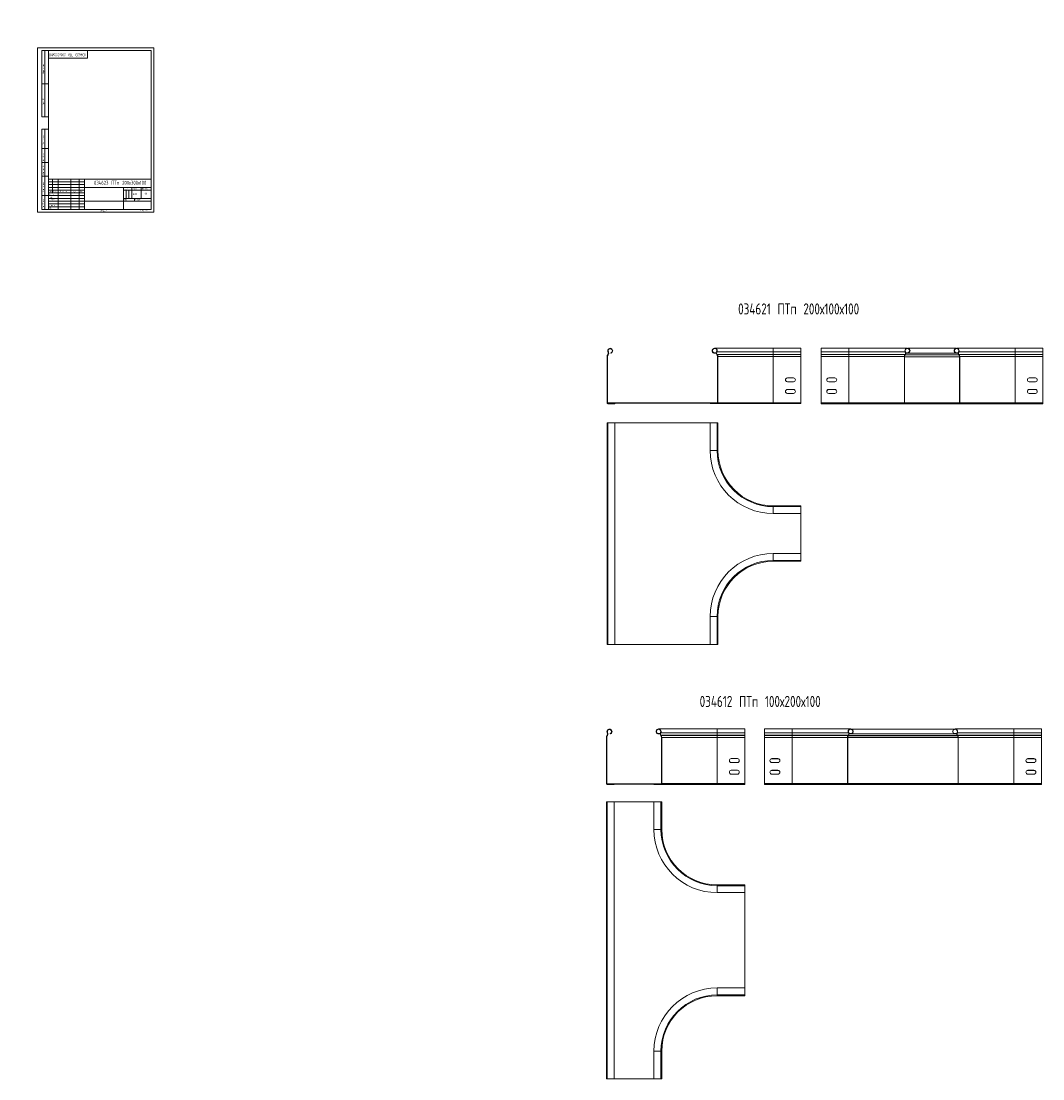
# Model space of a CAD drawing. Header units: millimetres. Extents: x -30 to 5502, y -3600 to 345.
# Tile 2 of 5: x -30 to 1814, y -1564 to 345. Entities that reach past the tile are written whole.
import ezdxf

# ---------------------------------------------------------------- set-up
doc = ezdxf.new("R2010")
doc.units = ezdxf.units.MM
doc.layers.add('ОСЕВЫЕ', color=7, linetype='Continuous')
doc.styles.add('SLDTEXTSTYLE0', font='TXT', dxfattribs={"width": 0.7, "bigfont": 'bigfont'})
doc.styles.add('SLDTEXTSTYLE1', font='TXT', dxfattribs={"width": 0.605})
doc.styles.add('SLDTEXTSTYLE2', font='TXT', dxfattribs={"width": 0.605, "bigfont": 'bigfont'})
doc.styles.add('SLDTEXTSTYLE3', font='TXT', dxfattribs={"width": 0.582204, "bigfont": 'bigfont'})
doc.styles.add('SLDTEXTSTYLE4', font='TXT', dxfattribs={"width": 0.582204})

# ---------------------------------------------------------------- blocks, each defined once
blk = doc.blocks.new('SW_NOTE_0')
at = {"color": 0, "linetype": 'Continuous', "lineweight": 0, "attachment_point": 1}
for s, insert, char_height, style in [('\\M+18449\\M+18478\\M+1847D', (0, 3.2), 2.5, 'SLDTEXTSTYLE3'), ('.', (5.7, 2.3), 1.59, 'SLDTEXTSTYLE4')]:
    blk.add_mtext(s, dxfattribs=dict(at, insert=insert, char_height=char_height, style=style))

msp = doc.modelspace()

# ---------------------------------------------------------------- linework, layer by layer
at = {"color": 7, "linetype": 'Continuous', "lineweight": 15}
for p, q in [((8, 172), (8, 292)), ((20, 292), (8, 292)), ((8, 172), (8, 292)), ((13, 172), (13, 292)), ((13, 172), (13, 292)), ((20, 292), (20, 5)), ((205, 292), (20, 292)), ((20, 292), (20, 5)), ((90, 278), (90, 292)), ((205, 5), (205, 292)), ((20, 278), (90, 278)), ((8, 232), (20, 232)), ((20, 232), (8, 232)), ((8, 172), (20, 172)), ((8, 5), (8, 150)), ((8, 150), (20, 150)), ((13, 5), (13, 150)), ((20, 115), (8, 115)), ((20, 90), (8, 90)), ((20, 65), (8, 65)), ((20, 60), (205, 60)), ((20, 60), (20, 5)), ((27, 35), (27, 60)), ((37, 60), (37, 5)), ((60, 60), (60, 5)), ((75, 60), (75, 5)), ((85, 60), (85, 5)), ((20, 40), (85, 40)), ((85, 45), (205, 45)), ((155, 45), (155, 5)), ((155, 40), (205, 40)), ((170, 45), (170, 25)), ((187, 45), (187, 25)), ((8, 30), (20, 30)), ((20, 35), (85, 35)), ((85, 20), (205, 20)), ((155, 25), (205, 25)), ((175, 25), (175, 20)), ((8, 5), (20, 5)), ((20, 5), (205, 5)), ((1327.8, -245.3), (1222.1, -245.3)), ((1377.8, -245.3), (1327.8, -245.3)), ((1377.8, -252.1), (1377.8, -245.3)), ((1464.3, -245.3), (1414.3, -245.3)), ((1414.3, -252.1), (1414.3, -245.3)), ((1570, -245.3), (1464.3, -245.3)), ((1657.4, -245.4), (1571.1, -245.4)), ((1764.3, -245.3), (1658.6, -245.3)), ((1814.3, -245.3), (1764.3, -245.3)), ((1814.3, -252.1), (1814.3, -245.3)), ((1028.5, -260.6), (1027.8, -260.6)), ((1027.8, -260.6), (1027.8, -343.9)), ((1028.5, -260.6), (1028.5, -343.9)), ((1029.3, -256.6), (1029, -257)), ((1029, -257), (1029.5, -257.4)), ((1029.8, -257), (1029.3, -256.6)), ((1029.5, -252.2), (1030.1, -251.9)), ((1029.8, -257), (1029.5, -257.4)), ((1035.1, -254.3), (1034.8, -253.6)), ((1220.6, -254.1), (1220.7, -253.6)), ((1220.6, -254.1), (1225, -254.1)), ((1220.7, -253.6), (1225, -253.6)), ((1226.1, -252.1), (1225.6, -251.8)), ((1226.4, -256.4), (1225.9, -256.8)), ((1226.2, -257.2), (1225.9, -256.8)), ((1226.1, -252.1), (1327.8, -252.1)), ((1226.6, -256.9), (1226.2, -257.2)), ((1226.6, -256.9), (1226.4, -256.4)), ((1226.4, -256.4), (1327.8, -256.4)), ((1226.6, -256.9), (1327.8, -256.9)), ((1227.8, -260.4), (1227.3, -260.4)), ((1227.3, -343.8), (1227.3, -260.4)), ((1227.8, -343.8), (1227.8, -260.4)), ((1227.8, -260.4), (1327.8, -260.4)), ((1327.8, -256.4), (1327.8, -252.1)), ((1327.8, -252.1), (1377.8, -252.1)), ((1327.8, -256.9), (1327.8, -256.4)), ((1327.8, -256.4), (1377.8, -256.4)), ((1327.8, -260.4), (1327.8, -256.9)), ((1327.8, -256.9), (1377.8, -256.9)), ((1327.8, -343.8), (1327.8, -260.4)), ((1327.8, -260.4), (1377.8, -260.4)), ((1377.8, -256.4), (1377.8, -252.1)), ((1377.8, -256.9), (1377.8, -256.4)), ((1377.8, -260.4), (1377.8, -256.9)), ((1377.8, -343.8), (1377.8, -260.4)), ((1414.3, -252.1), (1464.3, -252.1)), ((1414.3, -256.4), (1414.3, -252.1)), ((1414.3, -256.9), (1414.3, -256.4)), ((1414.3, -256.4), (1464.3, -256.4)), ((1414.3, -260.4), (1414.3, -256.9)), ((1414.3, -256.9), (1464.3, -256.9)), ((1414.3, -343.8), (1414.3, -260.4)), ((1414.3, -260.4), (1464.3, -260.4)), ((1464.3, -256.4), (1464.3, -252.1)), ((1464.3, -252.1), (1566, -252.1)), ((1464.3, -256.9), (1464.3, -256.4)), ((1464.3, -256.4), (1565.7, -256.4)), ((1464.3, -260.4), (1464.3, -256.9)), ((1464.3, -256.9), (1565.4, -256.9)), ((1464.3, -260.4), (1564.3, -260.4)), ((1464.3, -343.8), (1464.3, -260.4)), ((1564.3, -260.4), (1564.8, -260.4)), ((1564.3, -343.8), (1564.3, -260.4)), ((1564.8, -343.8), (1564.8, -260.4)), ((1565.4, -256.9), (1565.7, -256.4)), ((1565.4, -256.9), (1565.9, -257.2)), ((1565.7, -256.4), (1566.2, -256.8)), ((1565.9, -257.2), (1566.2, -256.8)), ((1566, -252.1), (1566.5, -251.8)), ((1567, -253.6), (1571.3, -253.6)), ((1567.1, -254.1), (1571.5, -254.1)), ((1567.1, -254.3), (1661.5, -254.3)), ((1571.5, -254.1), (1571.3, -253.6)), ((1657, -254.1), (1657.2, -253.6)), ((1657, -254.1), (1661.5, -254.1)), ((1657.2, -253.6), (1661.5, -253.6)), ((1662.6, -252.1), (1662.1, -251.8)), ((1662.8, -256.4), (1662.4, -256.8)), ((1662.7, -257.2), (1662.4, -256.8)), ((1662.6, -252.1), (1764.3, -252.1)), ((1663.1, -256.9), (1662.7, -257.2)), ((1663.1, -256.9), (1662.8, -256.4)), ((1662.8, -256.4), (1764.3, -256.4)), ((1663.1, -256.9), (1764.3, -256.9)), ((1664.3, -260.4), (1663.7, -260.4)), ((1663.7, -343.8), (1663.7, -260.4)), ((1664.3, -343.8), (1664.3, -260.4)), ((1664.3, -260.4), (1764.3, -260.4)), ((1764.3, -256.4), (1764.3, -252.1)), ((1764.3, -252.1), (1814.3, -252.1)), ((1764.3, -256.9), (1764.3, -256.4)), ((1764.3, -256.4), (1814.3, -256.4)), ((1764.3, -260.4), (1764.3, -256.9)), ((1764.3, -256.9), (1814.3, -256.9)), ((1764.3, -343.8), (1764.3, -260.4)), ((1764.3, -260.4), (1814.3, -260.4)), ((1814.3, -256.4), (1814.3, -252.1)), ((1814.3, -256.9), (1814.3, -256.4)), ((1814.3, -260.4), (1814.3, -256.9)), ((1814.3, -343.8), (1814.3, -260.4)), ((1364.3, -298.8), (1353.3, -298.8)), ((1427.8, -298.8), (1438.8, -298.8)), ((1438.8, -298.9), (1427.8, -298.9)), ((1800.8, -298.8), (1789.8, -298.8)), ((1800.8, -298.9), (1789.8, -298.9)), ((1353.3, -305.8), (1364.3, -305.8)), ((1364.3, -319.8), (1353.3, -319.8)), ((1438.8, -305.8), (1427.8, -305.8)), ((1427.8, -319.8), (1438.8, -319.8)), ((1438.8, -319.9), (1427.8, -319.9)), ((1789.8, -305.8), (1800.8, -305.8)), ((1800.8, -319.8), (1789.8, -319.8)), ((1800.8, -319.9), (1789.8, -319.9)), ((1353.3, -326.8), (1364.3, -326.8)), ((1438.8, -326.8), (1427.8, -326.8)), ((1789.8, -326.8), (1800.8, -326.8)), ((1027.8, -343.9), (1028.5, -343.9)), ((1029.3, -344), (1029.3, -344.7)), ((1029.3, -344), (1226.3, -344)), ((1029.3, -344.7), (1029.3, -345.4)), ((1029.3, -344.7), (1041.8, -344.7)), ((1029.3, -344.7), (1226.3, -344.7)), ((1029.3, -345.4), (1041.8, -345.4)), ((1041.8, -344.7), (1041.8, -345.4)), ((1213.8, -345.3), (1213.8, -344.7)), ((1213.8, -344.7), (1226.3, -344.7)), ((1213.8, -345.3), (1226.3, -345.3)), ((1226.3, -344), (1226.3, -344.7)), ((1226.3, -344), (1227.2, -344)), ((1226.3, -345.3), (1226.3, -344.7)), ((1226.3, -345.3), (1327.8, -345.3)), ((1227.8, -343.8), (1227.3, -343.8)), ((1227.8, -343.8), (1327.8, -343.8)), ((1327.8, -345.3), (1327.8, -343.8)), ((1327.8, -343.8), (1377.8, -343.8)), ((1327.8, -345.3), (1377.8, -345.3)), ((1377.8, -345.3), (1377.8, -343.8)), ((1414.3, -345.3), (1414.3, -343.8)), ((1414.3, -343.8), (1464.3, -343.8)), ((1414.3, -345.3), (1464.3, -345.3)), ((1414.3, -345.3), (1414.3, -345.4)), ((1414.3, -345.4), (1814.3, -345.4)), ((1464.3, -343.8), (1564.3, -343.8)), ((1464.3, -345.3), (1464.3, -343.8)), ((1464.3, -345.3), (1565.8, -345.3)), ((1564.3, -343.8), (1564.8, -343.8)), ((1564.9, -344), (1565.8, -344)), ((1565.8, -344), (1565.8, -344.7)), ((1565.8, -344), (1662.8, -344)), ((1578.3, -344.7), (1565.8, -344.7)), ((1565.8, -345.3), (1565.8, -344.7)), ((1565.8, -344.7), (1662.8, -344.7)), ((1578.3, -345.3), (1565.8, -345.3)), ((1578.3, -345.3), (1578.3, -344.7)), ((1650.3, -345.3), (1650.3, -344.7)), ((1650.3, -344.7), (1662.8, -344.7)), ((1650.3, -345.3), (1662.8, -345.3)), ((1662.8, -344), (1662.8, -344.7)), ((1662.8, -344), (1663.7, -344)), ((1662.8, -345.3), (1662.8, -344.7)), ((1662.8, -345.3), (1764.3, -345.3)), ((1664.3, -343.8), (1663.7, -343.8)), ((1664.3, -343.8), (1764.3, -343.8)), ((1764.3, -345.3), (1764.3, -343.8)), ((1764.3, -343.8), (1814.3, -343.8)), ((1764.3, -345.3), (1814.3, -345.3)), ((1814.3, -345.3), (1814.3, -343.8)), ((1814.3, -345.3), (1814.3, -345.4)), ((1027.8, -379.7), (1027.8, -779.7)), ((1027.8, -379.7), (1029.3, -379.7)), ((1029.3, -379.7), (1029.3, -779.7)), ((1029.3, -379.7), (1041.8, -379.7)), ((1041.8, -379.7), (1041.8, -779.7)), ((1041.8, -379.7), (1213.8, -379.7)), ((1213.8, -379.7), (1213.8, -429.7)), ((1213.8, -379.7), (1226.3, -379.7)), ((1226.3, -379.7), (1226.3, -429.7)), ((1226.3, -379.7), (1227.8, -379.7)), ((1227.8, -379.7), (1227.8, -429.7)), ((1213.8, -429.7), (1226.3, -429.7)), ((1226.3, -429.7), (1227.8, -429.7)), ((1327.8, -531.2), (1327.8, -529.7)), ((1327.8, -529.7), (1377.8, -529.7)), ((1327.8, -543.7), (1327.8, -531.2)), ((1327.8, -531.2), (1377.8, -531.2)), ((1377.8, -531.2), (1377.8, -529.7)), ((1377.8, -543.7), (1377.8, -531.2)), ((1327.8, -543.7), (1377.8, -543.7)), ((1377.8, -543.7), (1377.8, -615.7)), ((1327.8, -615.7), (1327.8, -628.2)), ((1377.8, -615.7), (1327.8, -615.7)), ((1327.8, -628.2), (1327.8, -629.7)), ((1377.8, -628.2), (1327.8, -628.2)), ((1377.8, -629.7), (1327.8, -629.7)), ((1377.8, -615.7), (1377.8, -628.2)), ((1377.8, -628.2), (1377.8, -629.7)), ((1213.8, -729.7), (1213.8, -779.7)), ((1213.8, -729.7), (1226.3, -729.7)), ((1226.3, -729.7), (1226.3, -779.7)), ((1226.3, -729.7), (1227.8, -729.7)), ((1227.8, -729.7), (1227.8, -779.7)), ((1027.8, -779.7), (1029.3, -779.7)), ((1029.3, -779.7), (1041.8, -779.7)), ((1213.8, -779.7), (1041.8, -779.7)), ((1213.8, -779.7), (1226.3, -779.7)), ((1226.3, -779.7), (1227.8, -779.7)), ((1226.5, -932.4), (1120.8, -932.4)), ((1276.5, -932.4), (1226.5, -932.4)), ((1276.5, -939.2), (1276.5, -932.4)), ((1361.7, -932.4), (1311.7, -932.4)), ((1311.7, -939.2), (1311.7, -932.4)), ((1467.4, -932.4), (1361.7, -932.4)), ((1654.9, -932.5), (1468.5, -932.5)), ((1761.7, -932.4), (1656, -932.4)), ((1811.7, -932.4), (1761.7, -932.4)), ((1811.7, -939.2), (1811.7, -932.4)), ((1027.2, -947.6), (1026.5, -947.6)), ((1026.5, -947.6), (1026.5, -1031)), ((1027.2, -947.6), (1027.2, -1031)), ((1028, -943.7), (1027.7, -944.1)), ((1027.7, -944.1), (1028.2, -944.5)), ((1028.5, -944.1), (1028, -943.7)), ((1028.2, -939.3), (1028.8, -939)), ((1028.5, -944.1), (1028.2, -944.5)), ((1033.8, -941.3), (1033.5, -940.7)), ((1119.2, -941.2), (1119.4, -940.7)), ((1119.2, -941.2), (1123.7, -941.2)), ((1119.4, -940.7), (1123.7, -940.7)), ((1124.8, -939.2), (1124.3, -938.9)), ((1125, -943.5), (1124.6, -943.8)), ((1124.9, -944.2), (1124.6, -943.8)), ((1124.8, -939.2), (1226.5, -939.2)), ((1125.3, -943.9), (1124.9, -944.2)), ((1125.3, -943.9), (1125, -943.5)), ((1125, -943.5), (1226.5, -943.5)), ((1125.3, -943.9), (1226.5, -943.9)), ((1126.5, -947.5), (1125.9, -947.5)), ((1125.9, -1030.9), (1125.9, -947.5)), ((1126.5, -1030.9), (1126.5, -947.5)), ((1126.5, -947.5), (1226.5, -947.5)), ((1226.5, -943.5), (1226.5, -939.2)), ((1226.5, -939.2), (1276.5, -939.2)), ((1226.5, -943.9), (1226.5, -943.5)), ((1226.5, -943.5), (1276.5, -943.5)), ((1226.5, -947.5), (1226.5, -943.9)), ((1226.5, -943.9), (1276.5, -943.9)), ((1226.5, -1030.9), (1226.5, -947.5)), ((1226.5, -947.5), (1276.5, -947.5)), ((1276.5, -943.5), (1276.5, -939.2)), ((1276.5, -943.9), (1276.5, -943.5)), ((1276.5, -947.5), (1276.5, -943.9)), ((1276.5, -1030.9), (1276.5, -947.5)), ((1311.7, -939.2), (1361.7, -939.2)), ((1311.7, -943.5), (1311.7, -939.2)), ((1311.7, -943.9), (1311.7, -943.5)), ((1311.7, -943.5), (1361.7, -943.5)), ((1311.7, -947.5), (1311.7, -943.9)), ((1311.7, -943.9), (1361.7, -943.9)), ((1311.7, -1030.9), (1311.7, -947.5)), ((1311.7, -947.5), (1361.7, -947.5)), ((1361.7, -939.2), (1463.4, -939.2)), ((1361.7, -943.5), (1361.7, -939.2)), ((1361.7, -943.9), (1361.7, -943.5)), ((1361.7, -943.5), (1463.2, -943.5)), ((1361.7, -947.5), (1361.7, -943.9)), ((1361.7, -943.9), (1462.9, -943.9)), ((1361.7, -1030.9), (1361.7, -947.5)), ((1361.7, -947.5), (1461.7, -947.5)), ((1461.7, -1030.9), (1461.7, -947.5)), ((1461.7, -947.5), (1462.3, -947.5)), ((1462.3, -1030.9), (1462.3, -947.5)), ((1462.9, -943.9), (1463.2, -943.5)), ((1462.9, -943.9), (1463.3, -944.2)), ((1463.2, -943.5), (1463.6, -943.8)), ((1463.3, -944.2), (1463.6, -943.8)), ((1463.4, -939.2), (1463.9, -938.9)), ((1464.5, -940.7), (1468.8, -940.7)), ((1464.5, -941.2), (1469, -941.2)), ((1464.5, -941.3), (1658.9, -941.3)), ((1469, -941.2), (1468.8, -940.7)), ((1654.4, -941.2), (1654.6, -940.7)), ((1654.4, -941.2), (1658.9, -941.2)), ((1654.6, -940.7), (1658.9, -940.7)), ((1660, -939.2), (1659.5, -938.9)), ((1660.2, -943.5), (1659.8, -943.8)), ((1660.1, -944.2), (1659.8, -943.8)), ((1660, -939.2), (1761.7, -939.2)), ((1660.5, -943.9), (1660.1, -944.2)), ((1660.5, -943.9), (1660.2, -943.5)), ((1660.2, -943.5), (1761.7, -943.5)), ((1660.5, -943.9), (1761.7, -943.9)), ((1661.7, -947.5), (1661.2, -947.5)), ((1661.2, -1030.9), (1661.2, -947.5)), ((1661.7, -1030.9), (1661.7, -947.5)), ((1661.7, -947.5), (1761.7, -947.5)), ((1761.7, -943.5), (1761.7, -939.2)), ((1761.7, -939.2), (1811.7, -939.2)), ((1761.7, -943.9), (1761.7, -943.5)), ((1761.7, -943.5), (1811.7, -943.5)), ((1761.7, -947.5), (1761.7, -943.9)), ((1761.7, -943.9), (1811.7, -943.9)), ((1761.7, -1030.9), (1761.7, -947.5)), ((1761.7, -947.5), (1811.7, -947.5)), ((1811.7, -943.5), (1811.7, -939.2)), ((1811.7, -943.9), (1811.7, -943.5)), ((1811.7, -947.5), (1811.7, -943.9)), ((1811.7, -1030.9), (1811.7, -947.5)), ((1263, -985.9), (1252, -985.9)), ((1325.2, -985.9), (1336.2, -985.9)), ((1336.2, -986), (1325.2, -986)), ((1798.2, -985.9), (1787.2, -985.9)), ((1798.2, -986), (1787.2, -986)), ((1252, -992.9), (1263, -992.9)), ((1263, -1006.9), (1252, -1006.9)), ((1336.2, -992.9), (1325.2, -992.9)), ((1325.2, -1006.9), (1336.2, -1006.9)), ((1336.2, -1007), (1325.2, -1007)), ((1787.2, -992.9), (1798.2, -992.9)), ((1798.2, -1006.9), (1787.2, -1006.9)), ((1798.2, -1007), (1787.2, -1007)), ((1252, -1013.9), (1263, -1013.9)), ((1336.2, -1013.9), (1325.2, -1013.9)), ((1787.2, -1013.9), (1798.2, -1013.9)), ((1026.5, -1031), (1027.2, -1031)), ((1028, -1031.1), (1028, -1031.8)), ((1028, -1031.1), (1125, -1031.1)), ((1028, -1031.8), (1028, -1032.5)), ((1028, -1031.8), (1040.5, -1031.8)), ((1028, -1031.8), (1125, -1031.8)), ((1028, -1032.5), (1040.5, -1032.5)), ((1040.5, -1031.8), (1040.5, -1032.5)), ((1112.5, -1031.8), (1125, -1031.8)), ((1112.5, -1032.4), (1112.5, -1031.8)), ((1112.5, -1032.4), (1125, -1032.4)), ((1125, -1031.1), (1125, -1031.8)), ((1125, -1031.1), (1125.9, -1031.1)), ((1125, -1032.4), (1125, -1031.8)), ((1125, -1032.4), (1226.5, -1032.4)), ((1126.5, -1030.9), (1125.9, -1030.9)), ((1126.5, -1030.9), (1226.5, -1030.9)), ((1226.5, -1032.4), (1226.5, -1030.9)), ((1226.5, -1030.9), (1276.5, -1030.9)), ((1226.5, -1032.4), (1276.5, -1032.4)), ((1276.5, -1032.4), (1276.5, -1030.9)), ((1311.7, -1030.9), (1361.7, -1030.9)), ((1311.7, -1032.4), (1311.7, -1030.9)), ((1311.7, -1032.4), (1311.7, -1032.5)), ((1311.7, -1032.4), (1361.7, -1032.4)), ((1311.7, -1032.5), (1811.7, -1032.5)), ((1361.7, -1030.9), (1461.7, -1030.9)), ((1361.7, -1032.4), (1361.7, -1030.9)), ((1361.7, -1032.4), (1463.2, -1032.4)), ((1461.7, -1030.9), (1462.3, -1030.9)), ((1462.3, -1031.1), (1463.2, -1031.1)), ((1463.2, -1031.1), (1463.2, -1031.8)), ((1463.2, -1031.1), (1660.2, -1031.1)), ((1463.2, -1031.8), (1660.2, -1031.8)), ((1463.2, -1032.4), (1463.2, -1031.8)), ((1475.7, -1031.8), (1463.2, -1031.8)), ((1475.7, -1032.4), (1463.2, -1032.4)), ((1475.7, -1032.4), (1475.7, -1031.8)), ((1647.7, -1031.8), (1660.2, -1031.8)), ((1647.7, -1032.4), (1647.7, -1031.8)), ((1647.7, -1032.4), (1660.2, -1032.4)), ((1660.2, -1031.1), (1660.2, -1031.8)), ((1660.2, -1031.1), (1661.1, -1031.1)), ((1660.2, -1032.4), (1660.2, -1031.8)), ((1660.2, -1032.4), (1761.7, -1032.4)), ((1661.7, -1030.9), (1661.2, -1030.9)), ((1661.7, -1030.9), (1761.7, -1030.9)), ((1761.7, -1032.4), (1761.7, -1030.9)), ((1761.7, -1030.9), (1811.7, -1030.9)), ((1761.7, -1032.4), (1811.7, -1032.4)), ((1811.7, -1032.4), (1811.7, -1030.9)), ((1811.7, -1032.4), (1811.7, -1032.5)), ((1026.5, -1063.7), (1026.5, -1563.7)), ((1026.5, -1063.7), (1028, -1063.7)), ((1028, -1063.7), (1028, -1563.7)), ((1028, -1063.7), (1040.5, -1063.7)), ((1040.5, -1063.7), (1040.5, -1563.7)), ((1040.5, -1063.7), (1112.5, -1063.7)), ((1112.5, -1063.7), (1112.5, -1113.7)), ((1112.5, -1063.7), (1125, -1063.7)), ((1125, -1063.7), (1125, -1113.7)), ((1125, -1063.7), (1126.5, -1063.7)), ((1126.5, -1063.7), (1126.5, -1113.7)), ((1112.5, -1113.7), (1125, -1113.7)), ((1125, -1113.7), (1126.5, -1113.7)), ((1226.5, -1215.2), (1226.5, -1213.7)), ((1226.5, -1213.7), (1276.5, -1213.7)), ((1226.5, -1227.7), (1226.5, -1215.2)), ((1226.5, -1215.2), (1276.5, -1215.2)), ((1276.5, -1215.2), (1276.5, -1213.7)), ((1276.5, -1227.7), (1276.5, -1215.2)), ((1226.5, -1227.7), (1276.5, -1227.7)), ((1276.5, -1227.7), (1276.5, -1399.7)), ((1226.5, -1399.7), (1226.5, -1412.2)), ((1276.5, -1399.7), (1226.5, -1399.7)), ((1226.5, -1412.2), (1226.5, -1413.7)), ((1276.5, -1412.2), (1226.5, -1412.2)), ((1276.5, -1399.7), (1276.5, -1412.2)), ((1276.5, -1412.2), (1276.5, -1413.7)), ((1276.5, -1413.7), (1226.5, -1413.7)), ((1112.5, -1513.7), (1125, -1513.7)), ((1112.5, -1513.7), (1112.5, -1563.7)), ((1125, -1513.7), (1125, -1563.7)), ((1125, -1513.7), (1126.5, -1513.7)), ((1126.5, -1513.7), (1126.5, -1563.7)), ((1026.5, -1563.7), (1028, -1563.7)), ((1028, -1563.7), (1040.5, -1563.7)), ((1112.5, -1563.7), (1040.5, -1563.7)), ((1112.5, -1563.7), (1125, -1563.7)), ((1125, -1563.7), (1126.5, -1563.7))]:
    msp.add_line(p, q, dxfattribs=at)
at = {"color": 7, "linetype": 'Continuous', "lineweight": 0}
for p, q in [((20, 55), (85, 55)), ((20, 50), (85, 50)), ((20, 45), (85, 45)), ((160, 40), (160, 25)), ((165, 40), (165, 25)), ((20, 30), (85, 30)), ((20, 25), (85, 25)), ((20, 20), (85, 20)), ((20, 15), (85, 15)), ((20, 10), (85, 10))]:
    msp.add_line(p, q, dxfattribs=at)
at = {"color": 8, "linetype": 'Continuous', "lineweight": 15}
for p, q in [((1327.8, -252.1), (1327.8, -245.3)), ((1464.3, -252.1), (1464.3, -245.3)), ((1764.3, -252.1), (1764.3, -245.3)), ((1564.8, -260.6), (1663.7, -260.6)), ((1565.7, -257.4), (1662.8, -257.4)), ((1566, -257), (1662.5, -257)), ((1564.8, -343.9), (1663.7, -343.9)), ((1226.5, -939.2), (1226.5, -932.4)), ((1361.7, -939.2), (1361.7, -932.4)), ((1761.7, -939.2), (1761.7, -932.4)), ((1462.3, -947.6), (1661.2, -947.6)), ((1463.2, -944.5), (1660.3, -944.5)), ((1463.4, -944.1), (1660, -944.1)), ((1462.3, -1031), (1661.1, -1031))]:
    msp.add_line(p, q, dxfattribs=at)
at = {"color": 7, "linetype": 'Continuous', "lineweight": 15}
for centre, radius, start, end in [((1033.5, -250), 4.55, 290.35, 209.6249), ((1033.5, -250), 3.85, 290.35, 209.6249), ((1222.1, -249.8), 4.55, 330.3606, 249.65), ((1222.1, -249.8), 4, 330.3606, 249.65), ((1570, -249.8), 4.55, 290.35, 209.6394), ((1570, -249.8), 4, 290.35, 209.6394), ((1658.6, -249.8), 4.55, 330.3606, 249.65), ((1658.6, -249.8), 4, 330.3606, 249.65), ((1033.8, -260.6), 6, 143.6463, 180), ((1033.8, -260.6), 5.3, 143.6463, 180), ((1026.1, -254.2), 4, 323.6463, 29.6249), ((1026.1, -254.2), 4.7, 323.6463, 29.6249), ((1229.6, -254.1), 4.55, 150.3606, 216.3634), ((1229.6, -254.1), 4, 150.3606, 216.3634), ((1221.8, -260.4), 5.45, 0, 36.3634), ((1221.8, -260.4), 6, 0, 36.3634), ((1570.3, -260.4), 6, 143.6366, 180), ((1570.3, -260.4), 5.45, 143.6366, 180), ((1562.5, -254.1), 4, 323.6366, 29.6394), ((1562.5, -254.1), 4.55, 323.6366, 29.6394), ((1666, -254.1), 4.55, 150.3606, 216.3634), ((1666, -254.1), 4, 150.3606, 216.3634), ((1658.3, -260.4), 5.45, 0, 36.3634), ((1658.3, -260.4), 6, 0, 36.3634), ((1353.3, -302.3), 3.5, 90, 270), ((1364.3, -302.3), 3.5, 270, 90), ((1427.8, -302.3), 3.5, 90, 270), ((1427.8, -302.4), 3.5, 90, 178.7721), ((1438.8, -302.3), 3.5, 270, 90), ((1438.8, -302.4), 3.5, 1.2279, 90), ((1789.8, -302.3), 3.5, 90, 270), ((1789.8, -302.4), 3.5, 90, 178.7451), ((1800.8, -302.3), 3.5, 270, 90), ((1800.8, -302.4), 3.5, 1.2279, 90), ((1353.3, -323.3), 3.5, 90, 270), ((1364.3, -323.3), 3.5, 270, 90), ((1427.8, -323.3), 3.5, 90, 270), ((1427.8, -323.4), 3.5, 90, 178.7721), ((1438.8, -323.3), 3.5, 270, 90), ((1438.8, -323.4), 3.5, 1.2279, 90), ((1789.8, -323.3), 3.5, 90, 270), ((1789.8, -323.4), 3.5, 90, 178.7811), ((1800.8, -323.3), 3.5, 270, 90), ((1800.8, -323.4), 3.5, 1.2477, 90), ((1029.3, -343.9), 1.5, 180, 270), ((1029.3, -343.9), 0.8, 180, 270), ((1226.3, -343.8), 0.95, 270, 0), ((1226.3, -343.8), 1.5, 270, 0), ((1565.8, -343.8), 1.5, 180, 270), ((1565.8, -343.8), 0.95, 180, 270), ((1662.8, -343.8), 0.95, 270, 0), ((1662.8, -343.8), 1.5, 270, 0), ((1327.8, -429.7), 114, 180, 270), ((1327.8, -429.7), 101.5, 180, 270), ((1327.8, -429.7), 100, 180, 270), ((1327.8, -729.7), 114, 90, 180), ((1327.8, -729.7), 101.5, 90, 180), ((1327.8, -729.7), 100, 90, 180), ((1032.2, -937.1), 4.55, 290.35, 209.6249), ((1032.2, -937.1), 3.85, 290.35, 209.6249), ((1120.8, -936.9), 4.55, 330.3606, 249.65), ((1120.8, -936.9), 4, 330.3606, 249.65), ((1467.4, -936.9), 4.55, 290.35, 209.6394), ((1467.4, -936.9), 4, 290.35, 209.6394), ((1656, -936.9), 4.55, 330.3606, 249.65), ((1656, -936.9), 4, 330.3606, 249.65), ((1032.5, -947.6), 6, 143.6463, 180), ((1032.5, -947.6), 5.3, 143.6463, 180), ((1024.7, -941.3), 4, 323.6463, 29.6249), ((1024.7, -941.3), 4.7, 323.6463, 29.6249), ((1128.3, -941.1), 4.55, 150.3606, 216.3634), ((1128.3, -941.1), 4, 150.3606, 216.3634), ((1120.5, -947.5), 5.45, 0, 36.3634), ((1120.5, -947.5), 6, 0, 36.3634), ((1467.7, -947.5), 6, 143.6366, 180), ((1467.7, -947.5), 5.45, 143.6366, 180), ((1459.9, -941.1), 4, 323.6366, 29.6394), ((1459.9, -941.1), 4.55, 323.6366, 29.6394), ((1663.5, -941.1), 4.55, 150.3606, 216.3634), ((1663.5, -941.1), 4, 150.3606, 216.3634), ((1655.7, -947.5), 5.45, 0, 36.3634), ((1655.7, -947.5), 6, 0, 36.3634), ((1252, -989.4), 3.5, 90, 270), ((1263, -989.4), 3.5, 270, 90), ((1325.2, -989.4), 3.5, 90, 270), ((1325.2, -989.5), 3.5, 90, 178.7721), ((1336.2, -989.4), 3.5, 270, 90), ((1336.2, -989.5), 3.5, 1.2279, 90), ((1787.2, -989.4), 3.5, 90, 270), ((1787.2, -989.5), 3.5, 90, 178.7721), ((1798.2, -989.4), 3.5, 270, 90), ((1798.2, -989.5), 3.5, 1.2435, 90), ((1252, -1010.4), 3.5, 90, 270), ((1263, -1010.4), 3.5, 270, 90), ((1325.2, -1010.4), 3.5, 90, 270), ((1325.2, -1010.5), 3.5, 90, 178.7721), ((1336.2, -1010.4), 3.5, 270, 90), ((1336.2, -1010.5), 3.5, 1.2279, 90), ((1787.2, -1010.4), 3.5, 90, 270), ((1787.2, -1010.5), 3.5, 90, 178.8011), ((1798.2, -1010.4), 3.5, 270, 90), ((1798.2, -1010.5), 3.5, 1.2122, 90), ((1028, -1031), 1.5, 180, 270), ((1028, -1031), 0.8, 180, 270), ((1125, -1030.9), 0.95, 270, 0), ((1125, -1030.9), 1.5, 270, 0), ((1463.2, -1030.9), 1.5, 180, 270), ((1463.2, -1030.9), 0.95, 180, 270), ((1660.2, -1030.9), 0.95, 270, 0), ((1660.2, -1030.9), 1.5, 270, 0), ((1226.5, -1113.7), 114, 180, 270), ((1226.5, -1113.7), 101.5, 180, 270), ((1226.5, -1113.7), 100, 180, 270), ((1226.5, -1513.7), 114, 90, 180), ((1226.5, -1513.7), 101.5, 90, 180), ((1226.5, -1513.7), 100, 90, 180)]:
    msp.add_arc(centre, radius, start, end, dxfattribs=at)
at = {"layer": 'ОСЕВЫЕ', "lineweight": 0}
for p, q in [((0, 297), (210, 297)), ((0, 297), (0, 0)), ((210, 297), (210, 0)), ((0, 0), (210, 0))]:
    msp.add_line(p, q, dxfattribs=at)

# ---------------------------------------------------------------- block references
at = {"color": 7, "linetype": 'Continuous', "lineweight": 0}
msp.add_blockref('SW_NOTE_0', (20.5, 35.8), dxfattribs=at)

# ---------------------------------------------------------------- texts
at = {"color": 7, "linetype": 'Continuous', "lineweight": 0, "attachment_point": 1}
for s, insert, char_height, rotation, style in [('\\M+18450\\M+18475\\M+18482\\M+18472. \\M+18481\\M+18482\\M+18479\\M+1847D\\M+18475\\M+1847E.', (9, 250.8), 2.5, 90, 'SLDTEXTSTYLE2'), ('034623 \\M+18450\\M+18453\\M+18481 200\\M+18487300\\M+18487100', (87, 281.6), 5, 180, 'SLDTEXTSTYLE0'), ('\\M+18452\\M+18481\\M+18482\\M+18470\\M+18472. \\M+18782', (8.9, 193.8), 2.5, 90, 'SLDTEXTSTYLE2'), ('\\M+18450\\M+18480\\M+18474\\M+18481. \\M+18479 \\M+18474\\M+18470\\M+18484\\M+18470', (8.9, 122.3), 2.5, 90, 'SLDTEXTSTYLE2'), ('\\M+18449\\M+1847E\\M+18472. \\M+18782 \\M+18474\\M+18485\\M+18471\\M+1847C.', (9, 92.1), 2.5, 90, 'SLDTEXTSTYLE2'), ('\\M+18442\\M+18478\\M+18470\\M+1847D. \\M+18479\\M+1847E\\M+18472. \\M+18782', (9, 67.4), 2.5, 90, 'SLDTEXTSTYLE2'), ('\\M+18450\\M+18480\\M+18474\\M+18481. \\M+18479 \\M+18474\\M+18470\\M+18484\\M+18470', (9, 37.8), 2.5, 90, 'SLDTEXTSTYLE2'), ('\\M+18449\\M+1847E\\M+18472. \\M+18782 \\M+18481\\M+18480\\M+18474\\M+1847C.', (8.9, 7), 2.5, 90, 'SLDTEXTSTYLE2')]:
    msp.add_mtext(s, dxfattribs=dict(at, insert=insert, char_height=char_height, rotation=rotation, style=style))
at = {"color": 7, "linetype": 'Continuous', "lineweight": 0}
for s, insert, char_height, attachment_point, style in [('034623 \\M+18450\\M+18453\\M+18481 200\\M+18487300\\M+18487100', (102, 56.8), 7, 1, 'SLDTEXTSTYLE0'), ('\\M+1844C\\M+18479\\M+18483\\M+18484', (28.3, 39), 2.5, 1, 'SLDTEXTSTYLE2'), ('\\M+18782 \\M+18474\\M+18480\\M+1847B\\M+18485\\M+1847D.', (41.1, 39.1), 2.5, 1, 'SLDTEXTSTYLE2'), ('\\M+18450\\M+18480\\M+18474\\M+18481.', (63.1, 39), 2.5, 1, 'SLDTEXTSTYLE2'), ('\\M+18444\\M+18470\\M+18484\\M+18470', (76.2, 39.1), 2.5, 1, 'SLDTEXTSTYLE2'), ('\\M+1844C\\M+18479\\M+18484.', (159, 43.9), 2.5, 1, 'SLDTEXTSTYLE2'), ('\\M+1844D\\M+18470\\M+18483\\M+18483\\M+18470', (172.7, 43.9), 2.5, 1, 'SLDTEXTSTYLE2'), ('\\M+1844D\\M+18470\\M+18483\\M+1848A\\M+18484\\M+18470\\M+18471', (188.4, 43.8), 2.5, 1, 'SLDTEXTSTYLE2'), ('\\M+18451\\M+18470\\M+18478\\M+18482\\M+18470\\M+18471.', (20.4, 34), 2.5, 1, 'SLDTEXTSTYLE2'), ('\\M+18450\\M+18482\\M+18480\\M+18472.', (20.5, 29), 2.5, 1, 'SLDTEXTSTYLE2'), ('\\M+18453. \\M+1847B\\M+18480\\M+1847E\\M+18484\\M+18482.', (20.5, 24), 2.5, 1, 'SLDTEXTSTYLE2'), ('\\M+1844C\\M+18479\\M+18483\\M+18484 1', (156.2, 24.1), 2.5, 1, 'SLDTEXTSTYLE2'), ('1.10', (172, 34.8), 3.5, 1, 'SLDTEXTSTYLE1'), ('\\M+1844C\\M+18479\\M+18483\\M+18484\\M+18480\\M+18472 1', (176.2, 24), 2.5, 1, 'SLDTEXTSTYLE2'), ('1:1', (195.6, 35.1), 3.5, 2, 'SLDTEXTSTYLE1'), ('\\M+1844E. \\M+1847B\\M+18480\\M+1847E\\M+18484\\M+18482.', (20.5, 14), 2.5, 1, 'SLDTEXTSTYLE2'), ('\\M+18454\\M+18484\\M+18472.', (20.5, 9), 2.5, 1, 'SLDTEXTSTYLE2'), ('\\M+1844B\\M+18480\\M+18481\\M+18479\\M+18482\\M+18480\\M+18472\\M+18470\\M+1847C', (112.4, 4.4), 2.5, 1, 'SLDTEXTSTYLE2'), ('\\M+18455\\M+18480\\M+18482\\M+1847D\\M+18470\\M+18484 \\M+184404', (184.6, 4.5), 2.5, 1, 'SLDTEXTSTYLE2'), ('034621 \\M+18450\\M+18453\\M+18481 200\\M+18487100\\M+18487100', (1264.3, -164.4), 20, 1, 'SLDTEXTSTYLE0'), ('034612 \\M+18450\\M+18453\\M+18481 100\\M+18487200\\M+18487100', (1194.9, -872.7), 20, 1, 'SLDTEXTSTYLE0')]:
    msp.add_mtext(s, dxfattribs=dict(at, insert=insert, char_height=char_height, attachment_point=attachment_point, style=style))

doc.saveas('drawing.dxf')
